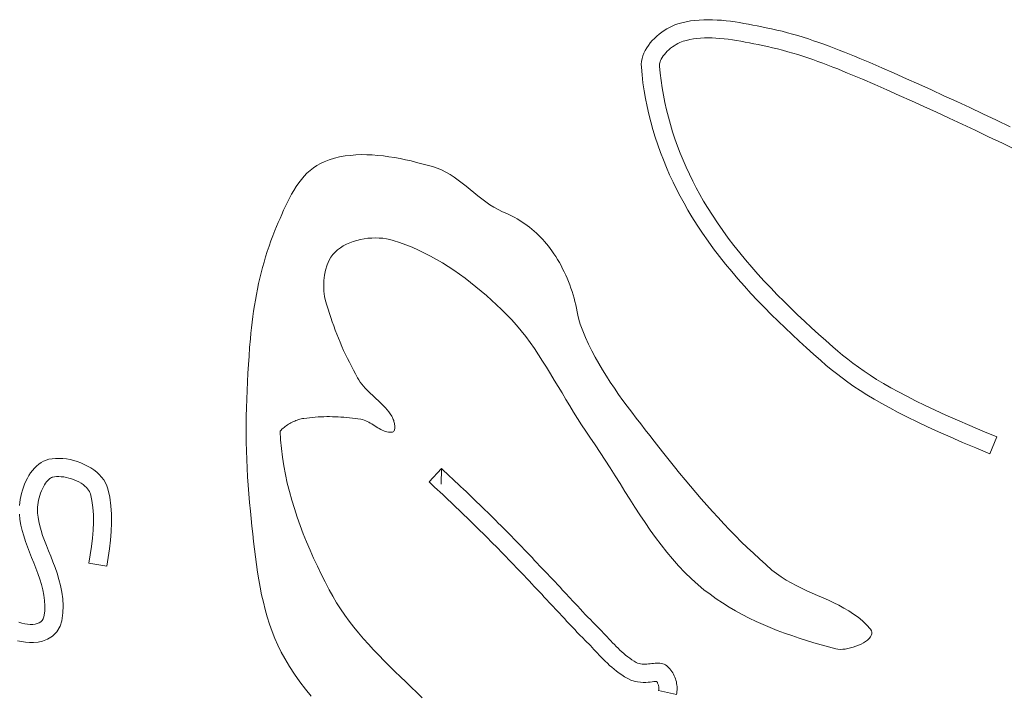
# Model space of a CAD drawing. Header units: inches. Extents: x -12 to 23, y -13.2 to 21.7.
# Tile 38 of 75: x 2.1 to 3.8, y 2.5 to 3.7. Entities that reach past the tile are written whole.
import ezdxf

# ---------------------------------------------------------------- set-up
doc = ezdxf.new("R2010")
doc.units = ezdxf.units.IN
doc.header["$MEASUREMENT"] = 0
doc.layers.get('0').update_dxf_attribs({"lineweight": 0})

msp = doc.modelspace()

# ---------------------------------------------------------------- linework, layer by layer
at = {"color": 7, "linetype": 'Continuous', "lineweight": 0}
for p, q in [((2.6099, 3.4677), (2.6009, 3.4655)), ((2.6191, 3.4694), (2.6099, 3.4677)), ((2.6283, 3.4705), (2.6191, 3.4694)), ((2.6376, 3.4713), (2.6283, 3.4705)), ((2.647, 3.4717), (2.6376, 3.4713)), ((2.6565, 3.4716), (2.647, 3.4717)), ((2.666, 3.4712), (2.6565, 3.4716)), ((2.6755, 3.4705), (2.666, 3.4712)), ((2.6851, 3.4695), (2.6755, 3.4705)), ((2.6946, 3.4682), (2.6851, 3.4695)), ((2.7042, 3.4666), (2.6946, 3.4682)), ((2.5706, 3.4531), (2.5647, 3.4491)), ((2.5768, 3.4566), (2.5706, 3.4531)), ((2.5834, 3.4596), (2.5768, 3.4566)), ((2.5921, 3.4629), (2.5834, 3.4596)), ((2.6009, 3.4655), (2.5921, 3.4629)), ((2.7137, 3.4649), (2.7042, 3.4666)), ((2.7232, 3.4629), (2.7137, 3.4649)), ((2.7326, 3.4608), (2.7232, 3.4629)), ((2.7419, 3.4585), (2.7326, 3.4608)), ((2.7512, 3.4562), (2.7419, 3.4585)), ((2.7603, 3.4537), (2.7512, 3.4562)), ((2.7693, 3.4512), (2.7603, 3.4537)), ((2.7772, 3.4486), (2.7693, 3.4512)), ((2.5488, 3.4345), (2.5441, 3.4289)), ((2.5538, 3.4398), (2.5488, 3.4345)), ((2.5591, 3.4446), (2.5538, 3.4398)), ((2.5647, 3.4491), (2.5591, 3.4446)), ((2.7849, 3.4454), (2.7772, 3.4486)), ((2.7923, 3.4416), (2.7849, 3.4454)), ((2.7995, 3.4374), (2.7923, 3.4416)), ((2.8066, 3.4328), (2.7995, 3.4374)), ((2.5353, 3.4168), (2.5313, 3.4104)), ((2.5396, 3.423), (2.5353, 3.4168)), ((2.5441, 3.4289), (2.5396, 3.423)), ((2.8136, 3.4278), (2.8066, 3.4328)), ((2.8204, 3.4227), (2.8136, 3.4278)), ((2.8272, 3.4173), (2.8204, 3.4227)), ((2.8339, 3.4118), (2.8272, 3.4173)), ((2.5274, 3.4038), (2.5237, 3.397)), ((2.5313, 3.4104), (2.5274, 3.4038)), ((2.8406, 3.4064), (2.8339, 3.4118)), ((2.8474, 3.4009), (2.8406, 3.4064)), ((2.8541, 3.3956), (2.8474, 3.4009)), ((2.5168, 3.3832), (2.5136, 3.3761)), ((2.5202, 3.3901), (2.5168, 3.3832)), ((2.5237, 3.397), (2.5202, 3.3901)), ((2.8609, 3.3905), (2.8541, 3.3956)), ((2.8679, 3.3857), (2.8609, 3.3905)), ((2.8749, 3.3812), (2.8679, 3.3857)), ((2.5105, 3.369), (2.5075, 3.362)), ((2.5136, 3.3761), (2.5105, 3.369)), ((2.8821, 3.3772), (2.8749, 3.3812)), ((2.8895, 3.3736), (2.8821, 3.3772)), ((2.8971, 3.3706), (2.8895, 3.3736)), ((2.8971, 3.3706), (2.9017, 3.3685)), ((2.9017, 3.3685), (2.9062, 3.3662)), ((2.9062, 3.3662), (2.9107, 3.3638)), ((2.5045, 3.355), (2.5017, 3.3481)), ((2.5075, 3.362), (2.5045, 3.355)), ((2.9107, 3.3638), (2.9151, 3.3613)), ((2.9151, 3.3613), (2.9194, 3.3587)), ((2.9194, 3.3587), (2.9237, 3.3559)), ((2.9237, 3.3559), (2.9279, 3.353)), ((2.9279, 3.353), (2.9321, 3.35)), ((2.9321, 3.35), (2.9362, 3.3469)), ((2.4953, 3.3325), (2.4919, 3.3235)), ((2.4988, 3.3413), (2.4953, 3.3325)), ((2.5017, 3.3481), (2.4988, 3.3413)), ((2.9362, 3.3469), (2.9401, 3.3437)), ((2.9401, 3.3437), (2.944, 3.3404)), ((2.944, 3.3404), (2.9479, 3.3369)), ((2.9479, 3.3369), (2.9516, 3.3334)), ((2.9516, 3.3334), (2.9552, 3.3298)), ((2.4919, 3.3235), (2.4886, 3.3146)), ((2.6162, 3.3151), (2.6216, 3.318)), ((2.6216, 3.318), (2.6274, 3.3205)), ((2.6274, 3.3205), (2.6333, 3.3227)), ((2.6333, 3.3227), (2.6395, 3.3245)), ((2.6395, 3.3245), (2.6457, 3.326)), ((2.6457, 3.326), (2.6521, 3.3272)), ((2.6521, 3.3272), (2.6586, 3.328)), ((2.6586, 3.328), (2.6651, 3.3285)), ((2.6651, 3.3285), (2.6715, 3.3287)), ((2.6715, 3.3287), (2.6779, 3.3285)), ((2.6779, 3.3285), (2.6841, 3.328)), ((2.6841, 3.328), (2.6902, 3.3271)), ((2.6902, 3.3271), (2.6961, 3.3259)), ((2.6961, 3.3259), (2.7017, 3.3244)), ((2.7017, 3.3244), (2.7128, 3.3208)), ((2.7128, 3.3208), (2.7237, 3.3168)), ((2.7237, 3.3168), (2.7344, 3.3125)), ((2.9552, 3.3298), (2.9587, 3.3261)), ((2.9587, 3.3261), (2.9621, 3.3223)), ((2.9621, 3.3223), (2.9654, 3.3185)), ((2.9654, 3.3185), (2.9686, 3.3145)), ((2.4856, 3.3055), (2.4827, 3.2964)), ((2.4886, 3.3146), (2.4856, 3.3055)), ((2.5947, 3.2956), (2.5981, 3.3002)), ((2.5981, 3.3002), (2.602, 3.3044)), ((2.602, 3.3044), (2.6063, 3.3083)), ((2.6063, 3.3083), (2.6111, 3.3119)), ((2.6111, 3.3119), (2.6162, 3.3151)), ((2.7344, 3.3125), (2.7451, 3.3078)), ((2.7451, 3.3078), (2.7556, 3.3027)), ((2.7556, 3.3027), (2.766, 3.2974)), ((2.9686, 3.3145), (2.9717, 3.3105)), ((2.9717, 3.3105), (2.9746, 3.3064)), ((2.9746, 3.3064), (2.978, 3.3015)), ((2.978, 3.3015), (2.9812, 3.2965)), ((2.48, 3.2872), (2.4774, 3.278)), ((2.4827, 3.2964), (2.48, 3.2872)), ((2.5856, 3.2735), (2.5882, 3.2822)), ((2.5882, 3.2822), (2.5918, 3.2906)), ((2.5918, 3.2906), (2.5947, 3.2956)), ((2.766, 3.2974), (2.7762, 3.2917)), ((2.7762, 3.2917), (2.7864, 3.2858)), ((2.7864, 3.2858), (2.7963, 3.2795)), ((2.9812, 3.2965), (2.9843, 3.2914)), ((2.9843, 3.2914), (2.9874, 3.2862)), ((2.9874, 3.2862), (2.9903, 3.281)), ((2.475, 3.2687), (2.4727, 3.2594)), ((2.4774, 3.278), (2.475, 3.2687)), ((2.5829, 3.2557), (2.5838, 3.2647)), ((2.5838, 3.2647), (2.5856, 3.2735)), ((2.7963, 3.2795), (2.8062, 3.273)), ((2.8062, 3.273), (2.8158, 3.2663)), ((2.8158, 3.2663), (2.8254, 3.2594)), ((2.9903, 3.281), (2.993, 3.2757)), ((2.993, 3.2757), (2.9957, 3.2703)), ((2.9957, 3.2703), (2.9983, 3.2648)), ((2.9983, 3.2648), (3.0007, 3.2593)), ((2.4706, 3.2501), (2.4686, 3.2407)), ((2.4727, 3.2594), (2.4706, 3.2501)), ((2.5827, 3.2465), (2.5829, 3.2557)), ((2.8254, 3.2594), (2.8348, 3.2522)), ((2.8348, 3.2522), (2.844, 3.2448)), ((3.0007, 3.2593), (3.003, 3.2537)), ((3.003, 3.2537), (3.0052, 3.2481)), ((3.0052, 3.2481), (3.0072, 3.2425)), ((2.4668, 3.2313), (2.4651, 3.2218)), ((2.4686, 3.2407), (2.4668, 3.2313)), ((2.583, 3.2372), (2.5827, 3.2465)), ((2.5838, 3.2278), (2.583, 3.2372)), ((2.844, 3.2448), (2.8531, 3.2373)), ((2.8531, 3.2373), (2.862, 3.2296)), ((3.0072, 3.2425), (3.0092, 3.2368)), ((3.0092, 3.2368), (3.011, 3.231)), ((3.011, 3.231), (3.0126, 3.2253)), ((2.4651, 3.2218), (2.4635, 3.2123)), ((2.5858, 3.2205), (2.5838, 3.2278)), ((2.5879, 3.2133), (2.5858, 3.2205)), ((2.862, 3.2296), (2.8708, 3.2218)), ((2.8708, 3.2218), (2.8794, 3.2138)), ((2.8794, 3.2138), (2.8878, 3.2058)), ((3.0126, 3.2253), (3.0142, 3.2195)), ((3.0142, 3.2195), (3.0156, 3.2136)), ((2.4621, 3.2029), (2.4608, 3.1934)), ((2.4635, 3.2123), (2.4621, 3.2029)), ((2.5901, 3.206), (2.5879, 3.2133)), ((2.5924, 3.1988), (2.5901, 3.206)), ((2.5947, 3.1917), (2.5924, 3.1988)), ((2.8878, 3.2058), (2.8961, 3.1976)), ((2.8961, 3.1976), (2.905, 3.1884)), ((3.0156, 3.2136), (3.0168, 3.2078)), ((3.0168, 3.2078), (3.018, 3.2019)), ((3.018, 3.2019), (3.019, 3.1961)), ((2.4595, 3.1839), (2.4584, 3.1743)), ((2.4608, 3.1934), (2.4595, 3.1839)), ((2.5972, 3.1845), (2.5947, 3.1917)), ((2.5997, 3.1774), (2.5972, 3.1845)), ((2.905, 3.1884), (2.9135, 3.1789)), ((3.0206, 3.1883), (3.019, 3.1961)), ((3.0229, 3.1807), (3.0206, 3.1883)), ((3.0274, 3.169), (3.0229, 3.1807)), ((2.4575, 3.1648), (2.4566, 3.1553)), ((2.4584, 3.1743), (2.4575, 3.1648)), ((2.6023, 3.1703), (2.5997, 3.1774)), ((2.6051, 3.1633), (2.6023, 3.1703)), ((2.6079, 3.1563), (2.6051, 3.1633)), ((2.9135, 3.1789), (2.9216, 3.1692)), ((2.9216, 3.1692), (2.9295, 3.1592)), ((3.0323, 3.1575), (3.0274, 3.169)), ((2.4566, 3.1553), (2.4553, 3.1406)), ((2.6108, 3.1493), (2.6079, 3.1563)), ((2.6138, 3.1424), (2.6108, 3.1493)), ((2.9295, 3.1592), (2.9371, 3.1489)), ((2.9371, 3.1489), (2.9444, 3.1385)), ((3.0375, 3.1461), (3.0323, 3.1575)), ((2.4553, 3.1406), (2.4542, 3.1258)), ((2.6168, 3.1354), (2.6138, 3.1424)), ((2.62, 3.1286), (2.6168, 3.1354)), ((2.9444, 3.1385), (2.9516, 3.1279)), ((3.043, 3.1349), (3.0375, 3.1461)), ((3.0489, 3.1238), (3.043, 3.1349)), ((2.4542, 3.1258), (2.4532, 3.1111)), ((2.6232, 3.1218), (2.62, 3.1286)), ((2.6266, 3.115), (2.6232, 3.1218)), ((2.63, 3.1083), (2.6266, 3.115)), ((2.9516, 3.1279), (2.9585, 3.1172)), ((2.9585, 3.1172), (2.9654, 3.1064)), ((3.055, 3.1129), (3.0489, 3.1238)), ((3.0614, 3.102), (3.055, 3.1129)), ((2.4523, 3.0963), (2.4515, 3.0815)), ((2.4532, 3.1111), (2.4523, 3.0963)), ((2.6335, 3.1016), (2.63, 3.1083)), ((2.637, 3.0949), (2.6335, 3.1016)), ((2.9654, 3.1064), (2.9721, 3.0954)), ((2.9721, 3.0954), (2.9787, 3.0844)), ((3.0681, 3.0913), (3.0614, 3.102)), ((2.4515, 3.0815), (2.4508, 3.0666)), ((2.6407, 3.0883), (2.637, 3.0949)), ((2.6429, 3.0846), (2.6407, 3.0883)), ((2.6454, 3.081), (2.6429, 3.0846)), ((2.648, 3.0775), (2.6454, 3.081)), ((2.9787, 3.0844), (2.9853, 3.0733)), ((3.0749, 3.0808), (3.0681, 3.0913)), ((3.082, 3.0703), (3.0749, 3.0808)), ((2.4508, 3.0666), (2.4502, 3.0518)), ((2.6508, 3.0741), (2.648, 3.0775)), ((2.6537, 3.0708), (2.6508, 3.0741)), ((2.6567, 3.0676), (2.6537, 3.0708)), ((2.6599, 3.0645), (2.6567, 3.0676)), ((2.663, 3.0614), (2.6599, 3.0645)), ((2.9853, 3.0733), (2.9919, 3.0623)), ((2.9919, 3.0623), (2.9985, 3.0512)), ((3.0892, 3.0599), (3.082, 3.0703)), ((2.4502, 3.0518), (2.4498, 3.037)), ((2.6663, 3.0583), (2.663, 3.0614)), ((2.6695, 3.0553), (2.6663, 3.0583)), ((2.6728, 3.0522), (2.6695, 3.0553)), ((2.6761, 3.0492), (2.6728, 3.0522)), ((2.6793, 3.0461), (2.6761, 3.0492)), ((2.6825, 3.043), (2.6793, 3.0461)), ((2.9985, 3.0512), (3.0051, 3.0401)), ((3.0966, 3.0496), (3.0892, 3.0599)), ((3.1041, 3.0394), (3.0966, 3.0496)), ((2.4498, 3.037), (2.4495, 3.0222)), ((2.6856, 3.0399), (2.6825, 3.043)), ((2.6886, 3.0367), (2.6856, 3.0399)), ((2.6915, 3.0333), (2.6886, 3.0367)), ((2.6943, 3.0299), (2.6915, 3.0333)), ((2.6969, 3.0264), (2.6943, 3.0299)), ((3.0051, 3.0401), (3.0118, 3.0292)), ((3.0118, 3.0292), (3.0185, 3.0183)), ((3.1117, 3.0292), (3.1041, 3.0394)), ((3.1194, 3.0192), (3.1117, 3.0292)), ((2.4495, 3.0222), (2.4494, 3.0073)), ((2.5241, 3.0099), (2.5262, 3.0111)), ((2.5262, 3.0111), (2.5283, 3.0122)), ((2.5283, 3.0122), (2.5305, 3.0132)), ((2.5305, 3.0132), (2.5327, 3.0141)), ((2.5327, 3.0141), (2.5349, 3.015)), ((2.5349, 3.015), (2.5371, 3.0158)), ((2.5371, 3.0158), (2.5394, 3.0165)), ((2.5394, 3.0165), (2.5417, 3.0171)), ((2.5417, 3.0171), (2.544, 3.0177)), ((2.544, 3.0177), (2.5462, 3.0182)), ((2.5462, 3.0182), (2.5485, 3.0186)), ((2.5485, 3.0186), (2.5534, 3.0192)), ((2.5534, 3.0192), (2.5582, 3.0198)), ((2.5582, 3.0198), (2.5631, 3.0203)), ((2.5631, 3.0203), (2.568, 3.0207)), ((2.568, 3.0207), (2.5729, 3.0211)), ((2.5729, 3.0211), (2.5778, 3.0213)), ((2.5778, 3.0213), (2.5827, 3.0215)), ((2.5827, 3.0215), (2.5876, 3.0216)), ((2.5876, 3.0216), (2.5925, 3.0216)), ((2.5925, 3.0216), (2.5974, 3.0215)), ((2.5974, 3.0215), (2.6023, 3.0214)), ((2.6023, 3.0214), (2.6072, 3.0212)), ((2.6072, 3.0212), (2.6122, 3.0209)), ((2.6122, 3.0209), (2.6171, 3.0206)), ((2.6171, 3.0206), (2.6219, 3.0202)), ((2.6219, 3.0202), (2.6268, 3.0197)), ((2.6268, 3.0197), (2.6317, 3.0192)), ((2.6317, 3.0192), (2.6366, 3.0186)), ((2.6366, 3.0186), (2.6414, 3.0179)), ((2.6414, 3.0179), (2.6463, 3.0172)), ((2.6463, 3.0172), (2.6491, 3.0166)), ((2.6491, 3.0166), (2.6518, 3.0158)), ((2.6518, 3.0158), (2.6546, 3.0147)), ((2.6546, 3.0147), (2.6572, 3.0135)), ((2.6572, 3.0135), (2.6599, 3.0121)), ((2.6599, 3.0121), (2.6625, 3.0106)), ((2.6993, 3.0227), (2.6969, 3.0264)), ((2.7, 3.0215), (2.6993, 3.0227)), ((2.7008, 3.0201), (2.7, 3.0215)), ((2.7014, 3.0185), (2.7008, 3.0201)), ((2.7021, 3.0169), (2.7014, 3.0185)), ((2.7027, 3.0152), (2.7021, 3.0169)), ((2.7032, 3.0134), (2.7027, 3.0152)), ((2.7037, 3.0116), (2.7032, 3.0134)), ((2.7041, 3.0098), (2.7037, 3.0116)), ((3.0185, 3.0183), (3.0255, 3.0075)), ((3.1271, 3.0091), (3.1194, 3.0192)), ((2.4494, 3.0073), (2.4494, 2.9925)), ((2.5076, 2.9967), (2.5092, 2.9984)), ((2.5084, 2.9817), (2.5076, 2.9967)), ((2.5092, 2.9984), (2.5108, 3)), ((2.5108, 3), (2.5126, 3.0016)), ((2.5126, 3.0016), (2.5144, 3.0031)), ((2.5144, 3.0031), (2.5162, 3.0046)), ((2.5162, 3.0046), (2.5181, 3.006)), ((2.5181, 3.006), (2.5201, 3.0074)), ((2.5201, 3.0074), (2.5221, 3.0087)), ((2.5221, 3.0087), (2.5241, 3.0099)), ((2.6625, 3.0106), (2.6651, 3.0091)), ((2.6651, 3.0091), (2.6676, 3.0074)), ((2.6676, 3.0074), (2.6702, 3.0058)), ((2.6702, 3.0058), (2.6727, 3.0041)), ((2.6727, 3.0041), (2.6753, 3.0025)), ((2.6753, 3.0025), (2.6779, 3.001)), ((2.6779, 3.001), (2.6804, 2.9995)), ((2.6804, 2.9995), (2.683, 2.9982)), ((2.683, 2.9982), (2.6856, 2.997)), ((2.6856, 2.997), (2.6883, 2.9961)), ((2.6883, 2.9961), (2.691, 2.9954)), ((2.691, 2.9954), (2.6937, 2.9949)), ((2.6937, 2.9949), (2.6965, 2.9947)), ((2.6965, 2.9947), (2.6993, 2.9948)), ((2.6993, 2.9948), (2.7006, 2.9951)), ((2.7006, 2.9951), (2.7017, 2.9956)), ((2.7017, 2.9956), (2.7026, 2.9964)), ((2.7026, 2.9964), (2.7033, 2.9973)), ((2.7033, 2.9973), (2.7039, 2.9985)), ((2.7039, 2.9985), (2.7043, 2.9998)), ((2.7044, 3.008), (2.7041, 3.0098)), ((2.7043, 2.9998), (2.7046, 3.0012)), ((2.7046, 3.0062), (2.7044, 3.008)), ((2.7047, 3.0045), (2.7046, 3.0062)), ((2.7046, 3.0012), (2.7047, 3.0028)), ((2.7047, 3.0028), (2.7047, 3.0045)), ((3.0255, 3.0075), (3.0326, 2.9968)), ((3.0326, 2.9968), (3.0398, 2.9863)), ((3.1349, 2.9991), (3.1271, 3.0091)), ((3.1427, 2.9892), (3.1349, 2.9991)), ((2.4494, 2.9925), (2.4495, 2.9777)), ((2.4495, 2.9777), (2.4498, 2.9629)), ((2.5098, 2.9668), (2.5084, 2.9817)), ((3.0398, 2.9863), (3.0488, 2.9734)), ((3.1504, 2.9793), (3.1427, 2.9892)), ((3.1582, 2.9694), (3.1504, 2.9793)), ((2.4498, 2.9629), (2.4503, 2.9481)), ((2.5116, 2.9519), (2.5098, 2.9668)), ((3.0488, 2.9734), (3.0576, 2.9602)), ((3.0576, 2.9602), (3.0663, 2.947)), ((3.167, 2.9581), (3.1582, 2.9694)), ((2.4503, 2.9481), (2.4509, 2.9333)), ((2.514, 2.937), (2.5116, 2.9519)), ((3.0663, 2.947), (3.0748, 2.9336)), ((3.176, 2.9468), (3.167, 2.9581)), ((3.185, 2.9356), (3.176, 2.9468)), ((2.4509, 2.9333), (2.4517, 2.9185)), ((2.5168, 2.9222), (2.514, 2.937)), ((3.0748, 2.9336), (3.0833, 2.9202)), ((3.194, 2.9244), (3.185, 2.9356)), ((2.4517, 2.9185), (2.4526, 2.9037)), ((2.52, 2.9075), (2.5168, 2.9222)), ((3.0833, 2.9202), (3.0917, 2.9067)), ((3.2032, 2.9133), (3.194, 2.9244)), ((3.2124, 2.9022), (3.2032, 2.9133)), ((2.4526, 2.9037), (2.4538, 2.8889)), ((2.5237, 2.8928), (2.52, 2.9075)), ((2.5277, 2.8782), (2.5237, 2.8928)), ((3.0917, 2.9067), (3.1001, 2.8932)), ((3.1001, 2.8932), (3.1086, 2.8798)), ((3.2217, 2.8913), (3.2124, 2.9022)), ((2.4538, 2.8889), (2.4551, 2.8742)), ((2.5321, 2.8636), (2.5277, 2.8782)), ((3.1086, 2.8798), (3.1171, 2.8664)), ((3.2312, 2.8804), (3.2217, 2.8913)), ((3.2407, 2.8695), (3.2312, 2.8804)), ((2.4551, 2.8742), (2.4566, 2.8595)), ((2.4566, 2.8595), (2.458, 2.8465)), ((2.5369, 2.8492), (2.5321, 2.8636)), ((3.1171, 2.8664), (3.1258, 2.853)), ((3.2503, 2.8588), (3.2407, 2.8695)), ((3.26, 2.8482), (3.2503, 2.8588)), ((2.458, 2.8465), (2.4593, 2.8334)), ((2.542, 2.8348), (2.5369, 2.8492)), ((3.1258, 2.853), (3.1345, 2.8399)), ((3.2698, 2.8377), (3.26, 2.8482)), ((2.4593, 2.8334), (2.4607, 2.8203)), ((2.5474, 2.8206), (2.542, 2.8348)), ((3.1345, 2.8399), (3.1435, 2.8269)), ((3.1435, 2.8269), (3.1526, 2.814)), ((3.2797, 2.8273), (3.2698, 2.8377)), ((3.2897, 2.817), (3.2797, 2.8273)), ((2.4607, 2.8203), (2.4621, 2.8072)), ((2.5531, 2.8064), (2.5474, 2.8206)), ((3.1526, 2.814), (3.162, 2.8014)), ((3.2999, 2.8068), (3.2897, 2.817)), ((2.4621, 2.8072), (2.4636, 2.794)), ((2.4636, 2.794), (2.4652, 2.7808)), ((2.559, 2.7924), (2.5531, 2.8064)), ((2.5652, 2.7785), (2.559, 2.7924)), ((3.162, 2.8014), (3.1717, 2.7891)), ((3.3102, 2.7968), (3.2999, 2.8068)), ((3.3206, 2.7869), (3.3102, 2.7968)), ((2.4652, 2.7808), (2.467, 2.7677)), ((2.5716, 2.7647), (2.5652, 2.7785)), ((3.1717, 2.7891), (3.1818, 2.7771)), ((3.1818, 2.7771), (3.1921, 2.7654)), ((3.3311, 2.7771), (3.3206, 2.7869)), ((3.3418, 2.7675), (3.3311, 2.7771)), ((2.467, 2.7677), (2.4689, 2.7546)), ((2.5782, 2.7511), (2.5716, 2.7647)), ((3.1921, 2.7654), (3.2029, 2.7541)), ((3.3526, 2.758), (3.3418, 2.7675)), ((3.3603, 2.7519), (3.3526, 2.758)), ((2.4689, 2.7546), (2.471, 2.7415)), ((2.471, 2.7415), (2.4733, 2.7285)), ((2.5849, 2.7376), (2.5782, 2.7511)), ((3.2029, 2.7541), (3.2141, 2.7432)), ((3.2141, 2.7432), (3.2258, 2.7327)), ((3.3683, 2.7462), (3.3603, 2.7519)), ((3.3767, 2.7409), (3.3683, 2.7462)), ((3.3853, 2.7359), (3.3767, 2.7409)), ((2.4733, 2.7285), (2.4759, 2.7156)), ((2.5918, 2.7242), (2.5849, 2.7376)), ((2.598, 2.713), (2.5918, 2.7242)), ((3.2258, 2.7327), (3.2358, 2.7244)), ((3.2358, 2.7244), (3.2462, 2.7164)), ((3.3942, 2.7313), (3.3853, 2.7359)), ((3.4033, 2.7269), (3.3942, 2.7313)), ((3.4124, 2.7226), (3.4033, 2.7269)), ((2.4759, 2.7156), (2.4788, 2.7028)), ((2.6046, 2.7019), (2.598, 2.713)), ((3.2462, 2.7164), (3.2568, 2.7088)), ((3.2568, 2.7088), (3.2677, 2.7016)), ((3.4217, 2.7185), (3.4124, 2.7226)), ((3.431, 2.7144), (3.4217, 2.7185)), ((3.4403, 2.7104), (3.431, 2.7144)), ((3.4495, 2.7063), (3.4403, 2.7104)), ((2.4788, 2.7028), (2.482, 2.6901)), ((2.482, 2.6901), (2.4855, 2.6775)), ((2.6116, 2.6912), (2.6046, 2.7019)), ((2.6189, 2.6806), (2.6116, 2.6912)), ((3.2677, 2.7016), (3.2788, 2.6946)), ((3.2788, 2.6946), (3.2901, 2.688)), ((3.4586, 2.702), (3.4495, 2.7063)), ((3.4675, 2.6976), (3.4586, 2.702)), ((3.4763, 2.6929), (3.4675, 2.6976)), ((3.4848, 2.6879), (3.4763, 2.6929)), ((2.4855, 2.6775), (2.4895, 2.6651)), ((2.6265, 2.6702), (2.6189, 2.6806)), ((3.2901, 2.688), (3.3016, 2.6817)), ((3.3016, 2.6817), (3.3133, 2.6757)), ((3.3133, 2.6757), (3.3252, 2.67)), ((3.4929, 2.6826), (3.4848, 2.6879)), ((3.5008, 2.6769), (3.4929, 2.6826)), ((3.5082, 2.6707), (3.5008, 2.6769)), ((2.4895, 2.6651), (2.4938, 2.6528)), ((2.6344, 2.6601), (2.6265, 2.6702)), ((2.6425, 2.6501), (2.6344, 2.6601)), ((3.3252, 2.67), (3.3373, 2.6646)), ((3.3373, 2.6646), (3.3495, 2.6594)), ((3.3495, 2.6594), (3.3618, 2.6545)), ((3.5152, 2.6639), (3.5082, 2.6707)), ((3.5217, 2.6566), (3.5152, 2.6639)), ((3.5233, 2.6539), (3.5217, 2.6566)), ((2.4938, 2.6528), (2.4985, 2.6408)), ((2.4985, 2.6408), (2.5038, 2.6289)), ((2.6509, 2.6402), (2.6425, 2.6501)), ((2.6595, 2.6306), (2.6509, 2.6402)), ((3.3618, 2.6545), (3.3742, 2.6498)), ((3.3742, 2.6498), (3.3867, 2.6454)), ((3.3867, 2.6454), (3.3992, 2.6411)), ((3.3992, 2.6411), (3.4119, 2.6371)), ((3.5166, 2.6379), (3.5194, 2.6405)), ((3.5194, 2.6405), (3.5216, 2.6431)), ((3.5216, 2.6431), (3.5231, 2.6458)), ((3.5231, 2.6458), (3.524, 2.6485)), ((3.5241, 2.6512), (3.5233, 2.6539)), ((3.524, 2.6485), (3.5241, 2.6512)), ((2.5038, 2.6289), (2.5095, 2.6173)), ((2.6683, 2.621), (2.6595, 2.6306)), ((3.4119, 2.6371), (3.4245, 2.6333)), ((3.4245, 2.6333), (3.4372, 2.6296)), ((3.4372, 2.6296), (3.4498, 2.6261)), ((3.4498, 2.6261), (3.4625, 2.6228)), ((3.4625, 2.6228), (3.466, 2.6222)), ((3.466, 2.6222), (3.4699, 2.6219)), ((3.4699, 2.6219), (3.4741, 2.622)), ((3.4741, 2.622), (3.4785, 2.6224)), ((3.4785, 2.6224), (3.483, 2.6232)), ((3.483, 2.6232), (3.4877, 2.6243)), ((3.4877, 2.6243), (3.4923, 2.6256)), ((3.4923, 2.6256), (3.4969, 2.6272)), ((3.4969, 2.6272), (3.5014, 2.629)), ((3.5014, 2.629), (3.5057, 2.631)), ((3.5057, 2.631), (3.5097, 2.6331)), ((3.5097, 2.6331), (3.5134, 2.6355)), ((3.5134, 2.6355), (3.5166, 2.6379)), ((2.5095, 2.6173), (2.5157, 2.6059)), ((2.5157, 2.6059), (2.5239, 2.5924)), ((2.6772, 2.6116), (2.6683, 2.621)), ((2.6863, 2.6023), (2.6772, 2.6116)), ((2.5239, 2.5924), (2.5326, 2.5791)), ((2.6955, 2.593), (2.6863, 2.6023)), ((2.7048, 2.5839), (2.6955, 2.593)), ((2.5326, 2.5791), (2.5417, 2.5662)), ((2.7142, 2.5748), (2.7048, 2.5839)), ((2.7235, 2.5658), (2.7142, 2.5748)), ((2.5417, 2.5662), (2.5512, 2.5536)), ((2.7329, 2.5568), (2.7235, 2.5658)), ((2.7423, 2.5478), (2.7329, 2.5568)), ((2.5512, 2.5536), (2.5611, 2.5413)), ((2.7516, 2.5388), (2.7423, 2.5478))]:
    msp.add_line(p, q, dxfattribs=at)
for points in [[(3.7726, 3.4795), (3.7484, 3.4912), (3.7248, 3.5025), (3.7017, 3.5135), (3.6791, 3.5242), (3.6569, 3.5345), (3.635, 3.5446), (3.6135, 3.5544), (3.5922, 3.5641), (3.571, 3.5735), (3.55, 3.5828), (3.5291, 3.592), (3.5082, 3.6011), (3.4997, 3.6047), (3.4912, 3.6083), (3.4826, 3.6119), (3.4741, 3.6154), (3.4655, 3.6189), (3.457, 3.6222), (3.4484, 3.6255), (3.4398, 3.6288), (3.4312, 3.6319), (3.4227, 3.635), (3.414, 3.6379), (3.4054, 3.6408), (3.3968, 3.6435), (3.3882, 3.6461), (3.3796, 3.6486), (3.3709, 3.651), (3.3622, 3.6533), (3.3536, 3.6554), (3.3449, 3.6574), (3.3361, 3.6592), (3.3287, 3.6607), (3.3213, 3.6622), (3.3138, 3.6636), (3.3065, 3.6651), (3.2991, 3.6664), (3.2918, 3.6676), (3.2846, 3.6688), (3.2774, 3.6698), (3.2703, 3.6706), (3.2633, 3.6713), (3.2564, 3.6718), (3.2496, 3.6722), (3.2429, 3.6723), (3.2364, 3.6722), (3.23, 3.6718), (3.2237, 3.6713), (3.2176, 3.6705), (3.2116, 3.6694), (3.2058, 3.668), (3.2001, 3.6664), (3.1972, 3.6654), (3.1942, 3.6641), (3.191, 3.6626), (3.1878, 3.6608), (3.1846, 3.6589), (3.1815, 3.6567), (3.1784, 3.6544), (3.1755, 3.6519), (3.1727, 3.6493), (3.1701, 3.6466), (3.1678, 3.6439), (3.1657, 3.6412), (3.1639, 3.6385), (3.1625, 3.636), (3.1613, 3.6336), (3.1604, 3.6313), (3.1599, 3.6293), (3.1595, 3.6275), (3.1594, 3.626), (3.1594, 3.6239), (3.1605, 3.6119), (3.162, 3.5992), (3.1638, 3.5865), (3.166, 3.5739), (3.1685, 3.5612), (3.1714, 3.5486), (3.1746, 3.5361), (3.1781, 3.5235), (3.1819, 3.5111), (3.186, 3.4987), (3.1904, 3.4864), (3.1951, 3.4742), (3.2001, 3.4621), (3.2053, 3.4501), (3.2108, 3.4382), (3.2166, 3.4264), (3.2226, 3.4148), (3.2288, 3.4033), (3.2352, 3.392), (3.2419, 3.3809), (3.2503, 3.3675), (3.259, 3.3543), (3.2681, 3.3413), (3.2775, 3.3284), (3.2872, 3.3157), (3.2971, 3.3032), (3.3073, 3.2908), (3.3178, 3.2786), (3.3285, 3.2665), (3.3394, 3.2545), (3.3505, 3.2427), (3.3618, 3.231), (3.3733, 3.2194), (3.3849, 3.208), (3.3967, 3.1966), (3.4086, 3.1854), (3.4207, 3.1742), (3.4328, 3.1631), (3.445, 3.1522), (3.4572, 3.1413), (3.4655, 3.1341), (3.474, 3.1271), (3.4827, 3.1201), (3.4916, 3.1133), (3.501, 3.1064), (3.5109, 3.0996), (3.5213, 3.0927), (3.5323, 3.0857), (3.544, 3.0786), (3.5565, 3.0714), (3.5698, 3.0641), (3.584, 3.0566), (3.5992, 3.0488), (3.6155, 3.0409), (3.6328, 3.0326), (3.6514, 3.0241), (3.6712, 3.0153), (3.6923, 3.0062), (3.7148, 2.9967), (3.7388, 2.9868), (3.7269, 2.9579), (3.7027, 2.9679), (3.68, 2.9775), (3.6586, 2.9867), (3.6385, 2.9957), (3.6196, 3.0043), (3.6019, 3.0127), (3.5853, 3.0209), (3.5696, 3.0288), (3.5549, 3.0366), (3.5411, 3.0442), (3.5281, 3.0517), (3.5158, 3.0591), (3.5043, 3.0664), (3.4933, 3.0737), (3.4829, 3.081), (3.4729, 3.0882), (3.4634, 3.0955), (3.4542, 3.1029), (3.4453, 3.1103), (3.4366, 3.1178), (3.4242, 3.1289), (3.4118, 3.14), (3.3995, 3.1512), (3.3873, 3.1625), (3.3752, 3.174), (3.3631, 3.1856), (3.3512, 3.1973), (3.3395, 3.2091), (3.3279, 3.2211), (3.3165, 3.2333), (3.3052, 3.2456), (3.2942, 3.2581), (3.2834, 3.2707), (3.2728, 3.2835), (3.2625, 3.2965), (3.2524, 3.3097), (3.2427, 3.3231), (3.2332, 3.3367), (3.224, 3.3505), (3.2152, 3.3646), (3.2082, 3.3763), (3.2015, 3.3881), (3.1949, 3.4002), (3.1887, 3.4124), (3.1826, 3.4247), (3.1768, 3.4372), (3.1713, 3.4499), (3.1661, 3.4626), (3.1611, 3.4755), (3.1565, 3.4885), (3.1521, 3.5016), (3.1481, 3.5148), (3.1444, 3.528), (3.141, 3.5413), (3.138, 3.5547), (3.1353, 3.5681), (3.1329, 3.5816), (3.131, 3.5951), (3.1294, 3.6087), (3.1282, 3.6222), (3.1281, 3.6271), (3.1285, 3.6319), (3.1294, 3.6366), (3.1308, 3.6413), (3.1326, 3.646), (3.1348, 3.6506), (3.1374, 3.655), (3.1403, 3.6594), (3.1435, 3.6636), (3.147, 3.6676), (3.1507, 3.6715), (3.1547, 3.6752), (3.1588, 3.6787), (3.1631, 3.682), (3.1676, 3.6851), (3.1721, 3.6879), (3.1767, 3.6904), (3.1814, 3.6926), (3.186, 3.6946), (3.1907, 3.6962), (3.1979, 3.6983), (3.2053, 3.7), (3.2127, 3.7013), (3.2202, 3.7023), (3.2277, 3.703), (3.2353, 3.7034), (3.243, 3.7035), (3.2506, 3.7034), (3.2583, 3.703), (3.266, 3.7025), (3.2737, 3.7017), (3.2814, 3.7008), (3.2891, 3.6997), (3.2968, 3.6985), (3.3045, 3.6972), (3.3122, 3.6958), (3.3198, 3.6943), (3.3274, 3.6928), (3.3349, 3.6913), (3.3424, 3.6898), (3.3516, 3.6879), (3.3607, 3.6858), (3.3699, 3.6836), (3.379, 3.6812), (3.3881, 3.6787), (3.3971, 3.6761), (3.4061, 3.6733), (3.4151, 3.6705), (3.424, 3.6675), (3.4329, 3.6645), (3.4418, 3.6613), (3.4507, 3.6581), (3.4595, 3.6547), (3.4683, 3.6514), (3.4771, 3.6479), (3.4859, 3.6444), (3.4946, 3.6408), (3.5033, 3.6371), (3.512, 3.6335), (3.5206, 3.6298), (3.5416, 3.6206), (3.5626, 3.6114), (3.5837, 3.6021), (3.605, 3.5926), (3.6264, 3.5829), (3.6481, 3.573), (3.67, 3.5629), (3.6924, 3.5525), (3.7151, 3.5418), (3.7383, 3.5307), (3.762, 3.5193)], [(2.0565, 2.6366), (2.0632, 2.6351), (2.07, 2.6341), (2.077, 2.6335), (2.0842, 2.6335), (2.0918, 2.6343), (2.0997, 2.6361), (2.108, 2.6393), (2.1164, 2.6445), (2.1239, 2.6521), (2.1296, 2.6615), (2.1325, 2.671), (2.1344, 2.6844), (2.1348, 2.6967), (2.1342, 2.7086), (2.1327, 2.7201), (2.1305, 2.7313), (2.1277, 2.742), (2.1245, 2.7525), (2.121, 2.7626), (2.1173, 2.7724), (2.1135, 2.782), (2.1098, 2.7912), (2.1062, 2.8003), (2.1028, 2.8091), (2.0997, 2.8176), (2.097, 2.8259), (2.0947, 2.8339), (2.0929, 2.8415), (2.0917, 2.8489), (2.091, 2.856), (2.0909, 2.8631), (2.0911, 2.8663), (2.0915, 2.8701), (2.092, 2.874), (2.0928, 2.878), (2.0937, 2.882), (2.0949, 2.8861), (2.0962, 2.89), (2.0976, 2.8939), (2.0993, 2.8976), (2.101, 2.901), (2.1028, 2.9043), (2.1047, 2.9071), (2.1065, 2.9097), (2.1084, 2.9119), (2.1102, 2.9137), (2.1119, 2.9151), (2.1134, 2.9162), (2.1148, 2.9169), (2.116, 2.9174), (2.1174, 2.9178), (2.1202, 2.9183), (2.1237, 2.9187), (2.1275, 2.9187), (2.1316, 2.9185), (2.1359, 2.918), (2.1404, 2.9173), (2.1449, 2.9162), (2.1493, 2.9148), (2.1537, 2.9132), (2.158, 2.9114), (2.162, 2.9094), (2.1657, 2.9072), (2.1692, 2.9048), (2.1722, 2.9024), (2.1748, 2.9), (2.177, 2.8976), (2.1787, 2.8954), (2.18, 2.8932), (2.1809, 2.8913), (2.1816, 2.8892), (2.1842, 2.8776), (2.186, 2.8654), (2.1868, 2.8529), (2.187, 2.8399), (2.1864, 2.8266), (2.1852, 2.8128), (2.1835, 2.7988), (2.1814, 2.7844), (2.1791, 2.7698), (2.2099, 2.7648), (2.2123, 2.7797), (2.2145, 2.7947), (2.2163, 2.8096), (2.2176, 2.8245), (2.2182, 2.8394), (2.2181, 2.8541), (2.2171, 2.8687), (2.215, 2.8832), (2.2118, 2.8976), (2.21, 2.903), (2.2076, 2.9081), (2.2046, 2.913), (2.201, 2.9177), (2.197, 2.9221), (2.1925, 2.9262), (2.1877, 2.93), (2.1825, 2.9336), (2.177, 2.9368), (2.1712, 2.9397), (2.1653, 2.9423), (2.1592, 2.9445), (2.153, 2.9464), (2.1467, 2.9479), (2.1404, 2.949), (2.1341, 2.9497), (2.128, 2.95), (2.1219, 2.9499), (2.116, 2.9493), (2.1104, 2.9483), (2.1057, 2.947), (2.1012, 2.9451), (2.0969, 2.9427), (2.0929, 2.9399), (2.089, 2.9367), (2.0854, 2.9331), (2.0821, 2.9292), (2.0789, 2.9249), (2.076, 2.9204), (2.0734, 2.9157), (2.0709, 2.9108), (2.0687, 2.9057), (2.0667, 2.9005), (2.065, 2.8952), (2.0635, 2.8898), (2.0622, 2.8845), (2.0612, 2.8792), (2.0604, 2.8739), (2.0599, 2.8688)], [(2.7844, 2.9054), (2.7847, 2.9324), (2.7636, 2.9094), (2.7683, 2.905), (2.773, 2.9007), (2.7777, 2.8964), (2.7823, 2.892), (2.787, 2.8877), (2.7917, 2.8833), (2.7963, 2.8789), (2.8009, 2.8745), (2.8056, 2.8702), (2.8102, 2.8658), (2.8148, 2.8613), (2.8194, 2.8569), (2.824, 2.8525), (2.8286, 2.8481), (2.8332, 2.8436), (2.8378, 2.8392), (2.8423, 2.8347), (2.8469, 2.8302), (2.8514, 2.8257), (2.856, 2.8213), (2.8604, 2.8168), (2.8649, 2.8124), (2.8693, 2.8079), (2.8737, 2.8034), (2.8781, 2.7989), (2.8826, 2.7944), (2.887, 2.7898), (2.8914, 2.7853), (2.8958, 2.7807), (2.9002, 2.7761), (2.9046, 2.7716), (2.909, 2.767), (2.9134, 2.7624), (2.9178, 2.7578), (2.9222, 2.7532), (2.9354, 2.7393), (2.9398, 2.7347), (2.9442, 2.7301), (2.9486, 2.7255), (2.9529, 2.721), (2.9571, 2.7164), (2.9614, 2.7118), (2.9657, 2.7072), (2.97, 2.7026), (2.9743, 2.6979), (2.9829, 2.6886), (2.9873, 2.684), (2.9916, 2.6793), (2.996, 2.6746), (3.0004, 2.6699), (3.0048, 2.6652), (3.0093, 2.6605), (3.0137, 2.6558), (3.0182, 2.6511), (3.0228, 2.6465), (3.0274, 2.6418), (3.0319, 2.6373), (3.0348, 2.6343), (3.0377, 2.6313), (3.0406, 2.6283), (3.0436, 2.6251), (3.0466, 2.6218), (3.0497, 2.6185), (3.0528, 2.6152), (3.056, 2.6118), (3.0593, 2.6083), (3.0627, 2.6049), (3.0662, 2.6014), (3.0698, 2.5979), (3.0736, 2.5944), (3.0775, 2.591), (3.0815, 2.5876), (3.0857, 2.5843), (3.09, 2.5811), (3.0946, 2.5779), (3.0993, 2.5749), (3.1048, 2.5717), (3.1101, 2.5692), (3.116, 2.5672), (3.1216, 2.566), (3.1268, 2.5654), (3.1316, 2.5651), (3.1359, 2.5652), (3.1399, 2.5654), (3.1435, 2.5657), (3.1467, 2.566), (3.1495, 2.5664), (3.152, 2.5666), (3.154, 2.5668), (3.1545, 2.5668), (3.1546, 2.5666), (3.1552, 2.5657), (3.1557, 2.5647), (3.1562, 2.5637), (3.1567, 2.5626), (3.1571, 2.5614), (3.1575, 2.5602), (3.1578, 2.5591), (3.158, 2.5579), (3.1582, 2.5568), (3.1583, 2.5558), (3.1583, 2.5548), (3.1583, 2.554), (3.1582, 2.5533), (3.1582, 2.5527), (3.1578, 2.5512), (3.1884, 2.5446), (3.1889, 2.5471), (3.1893, 2.5497), (3.1895, 2.5524), (3.1896, 2.5551), (3.1895, 2.5578), (3.1892, 2.5605), (3.1888, 2.5633), (3.1883, 2.566), (3.1876, 2.5687), (3.1868, 2.5714), (3.1858, 2.574), (3.1847, 2.5766), (3.1835, 2.5791), (3.1821, 2.5815), (3.1807, 2.5839), (3.1791, 2.5861), (3.1774, 2.5882), (3.1756, 2.5902), (3.1738, 2.592), (3.1718, 2.5937), (3.1696, 2.5952), (3.1674, 2.5963), (3.165, 2.5971), (3.1625, 2.5977), (3.16, 2.598), (3.1573, 2.5981), (3.1546, 2.5981), (3.1518, 2.598), (3.149, 2.5977), (3.1462, 2.5974), (3.1434, 2.5971), (3.1405, 2.5968), (3.1377, 2.5966), (3.1349, 2.5964), (3.1321, 2.5964), (3.1294, 2.5965), (3.1268, 2.5968), (3.1242, 2.5974), (3.1218, 2.5982), (3.1194, 2.5993), (3.1156, 2.6016), (3.1119, 2.6039), (3.1082, 2.6065), (3.1047, 2.6091), (3.1012, 2.6118), (3.0979, 2.6147), (3.0945, 2.6176), (3.0913, 2.6206), (3.0881, 2.6237), (3.0849, 2.6269), (3.0818, 2.6301), (3.0787, 2.6333), (3.0756, 2.6366), (3.0725, 2.6399), (3.0695, 2.6431), (3.0664, 2.6464), (3.0633, 2.6497), (3.0603, 2.6529), (3.0572, 2.6561), (3.0541, 2.6593), (3.0496, 2.6638), (3.0451, 2.6683), (3.0407, 2.6729), (3.0363, 2.6774), (3.0319, 2.682), (3.0275, 2.6866), (3.0232, 2.6913), (3.0188, 2.6959), (3.0145, 2.7006), (3.0102, 2.7052), (3.0059, 2.7099), (2.9972, 2.7192), (2.9929, 2.7238), (2.9886, 2.7285), (2.9843, 2.7332), (2.9799, 2.7378), (2.9756, 2.7424), (2.9712, 2.747), (2.9669, 2.7516), (2.9624, 2.7563), (2.958, 2.7609), (2.9448, 2.7747), (2.9404, 2.7794), (2.936, 2.784), (2.9316, 2.7886), (2.9271, 2.7932), (2.9227, 2.7978), (2.9183, 2.8024), (2.9138, 2.807), (2.9094, 2.8116), (2.9049, 2.8162), (2.9005, 2.8208), (2.896, 2.8253), (2.8915, 2.8299), (2.887, 2.8344), (2.8825, 2.8389), (2.878, 2.8434), (2.8734, 2.848), (2.8688, 2.8525), (2.8642, 2.857), (2.8596, 2.8615), (2.855, 2.866), (2.8504, 2.8705), (2.8457, 2.875), (2.8411, 2.8795), (2.8364, 2.8839), (2.8318, 2.8884), (2.8271, 2.8928), (2.8224, 2.8972), (2.8177, 2.9017), (2.813, 2.9061), (2.8083, 2.9105), (2.8036, 2.9149), (2.7989, 2.9193), (2.7942, 2.9237), (2.7894, 2.928), (2.7847, 2.9324)], [(2.0598, 2.8543), (2.0607, 2.8448), (2.0622, 2.8354), (2.0644, 2.826), (2.0671, 2.8167), (2.0701, 2.8074), (2.0735, 2.7981), (2.0771, 2.7889), (2.0808, 2.7796), (2.0845, 2.7704), (2.0881, 2.7612), (2.0916, 2.752), (2.0948, 2.7427), (2.0976, 2.7335), (2.1, 2.7243), (2.1019, 2.715), (2.1031, 2.7058), (2.1036, 2.6965), (2.1032, 2.6872), (2.1019, 2.6778), (2.1008, 2.6744), (2.0991, 2.6715), (2.0968, 2.6691), (2.0939, 2.6673), (2.0905, 2.666), (2.0868, 2.6652), (2.0827, 2.6648), (2.0783, 2.6648), (2.0736, 2.6651), (2.0688, 2.6659), (2.0639, 2.6669), (2.059, 2.6683)]]:
    msp.add_lwpolyline(points, dxfattribs=at)

doc.saveas('drawing.dxf')
